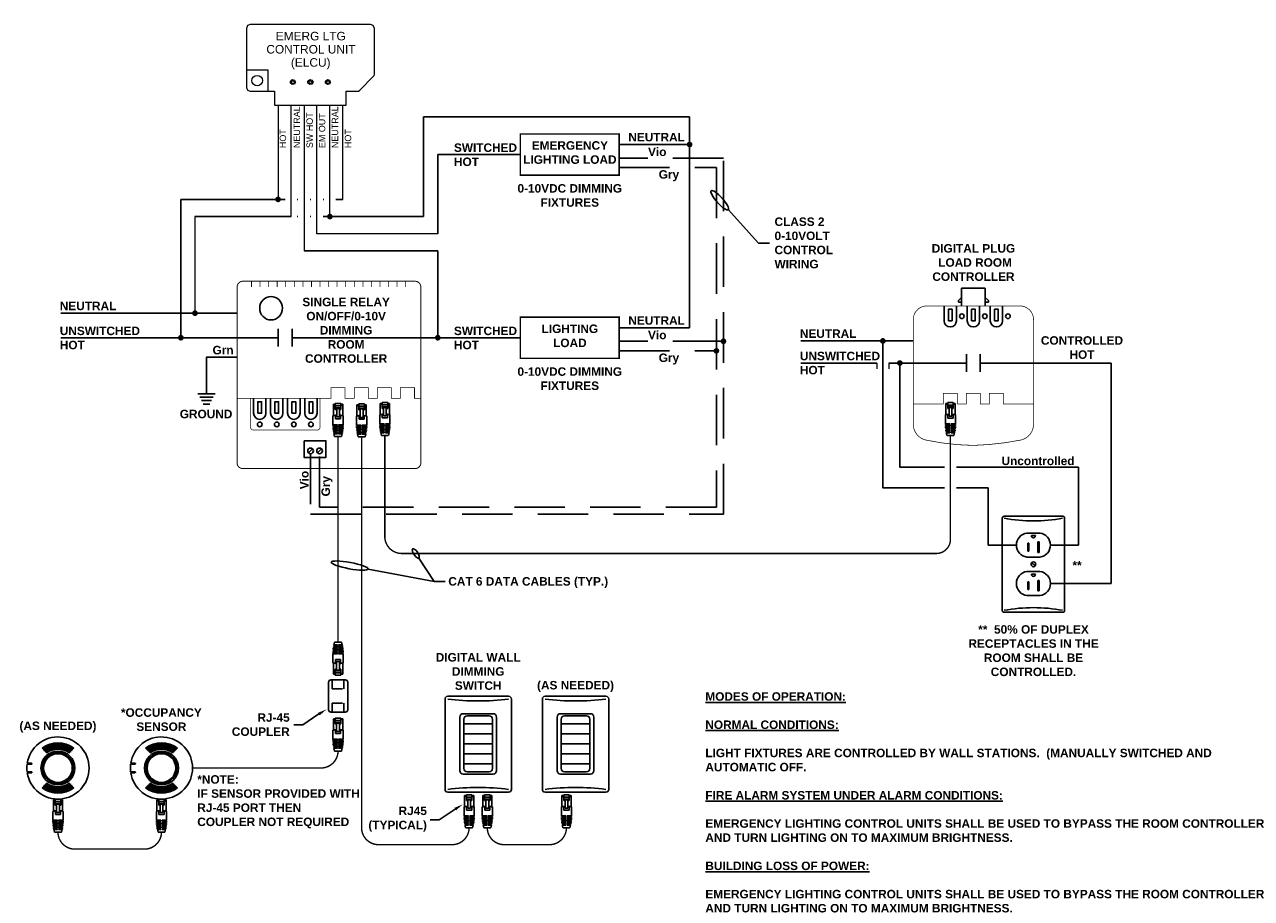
# Model space of a CAD drawing. Header units: inches. Extents: x 19474 to 23438, y 635 to 1835.
# Tile 10 of 14: x 22506 to 22518, y 1618 to 1626. Entities that reach past the tile are written whole.
import ezdxf
from ezdxf.enums import TextEntityAlignment as Align

# ---------------------------------------------------------------- set-up
doc = ezdxf.new("R2010")
doc.units = ezdxf.units.IN
doc.header["$MEASUREMENT"] = 0
doc.linetypes.add('DASHED', pattern=[0.75, 0.5, -0.25])
doc.linetypes.add('HIDDEN', pattern=[0.375, 0.25, -0.125])
for name, color, linetype, lineweight in [('E-DIAG-GRPH', 7, 'Continuous', 30), ('E-DIAG-IDEN', 7, 'Continuous', 30), ('E-LINE-SYMB', 7, 'Continuous', 25), ('E13 LTG LQIT$0$Elec Symbol', 7, 'Continuous', 30)]:
    doc.layers.add(name, color=color, linetype=linetype, lineweight=lineweight)
for name, color, linetype in [('PDF3_Geometry', 7, 'Continuous'), ('PDF3_Text', 7, 'Continuous'), ('WATTSTOPPER', 7, 'Continuous'), ('WS_DETAIL', 7, 'Continuous')]:
    doc.layers.add(name, color=color, linetype=linetype)
doc.styles.add('Arial-b', font='arialbd.ttf')
doc.styles.add('PDF Arial', font='arial.ttf')

# ---------------------------------------------------------------- blocks, each defined once
blk = doc.blocks.new('A$C756910A1')
at = {"layer": 'WS_DETAIL'}
for p, q in [((0.15, 6.6), (0.15, 10.17)), ((0.15, 10.17), (0.73, 10.17)), ((0.73, 9.92), (0.15, 9.92)), ((0.73, 10.43), (0.73, 8.56)), ((0.73, 10.43), (2.51, 10.43)), ((2.51, 9.66), (0.73, 9.66)), ((2.51, 9.06), (0.73, 9.06)), ((0.73, 8.74), (1.17, 8.74)), ((0.73, 8.56), (1.17, 8.56)), ((1.17, 6.17), (1.17, 9.06)), ((1.17, 8.85), (2.06, 8.85)), ((2.06, 6.17), (2.06, 9.06)), ((2.06, 8.74), (2.51, 8.74)), ((2.51, 8.56), (2.06, 8.56)), ((2.51, 10.43), (2.51, 8.56)), ((3.08, 10.17), (2.51, 10.17)), ((3.08, 9.92), (2.51, 9.92)), ((3.08, 6.6), (3.08, 10.17)), ((0, 6.56), (0, 3.73)), ((0.81, 6.7), (0.81, 5.55)), ((0.81, 5.55), (2.42, 5.55)), ((1.17, 6.17), (2.06, 6.17)), ((2.42, 6.7), (2.42, 5.55)), ((3.23, 6.56), (3.23, 3.73)), ((0, 3.73), (1.43, 3.73)), ((0, 3.51), (1.43, 3.51)), ((0.01, 3.29), (1.43, 3.29)), ((0.02, 3.06), (1.43, 3.06)), ((0.03, 2.84), (1.43, 2.84)), ((0.05, 2.62), (1.43, 2.62)), ((0.07, 2.4), (1.43, 2.4)), ((0.09, 2.18), (1.43, 2.18)), ((0.12, 1.96), (1.43, 1.96)), ((0.15, 1.74), (1.43, 1.74)), ((0.18, 1.52), (1.43, 1.52)), ((0.22, 1.3), (1.43, 1.3)), ((0.26, 1.08), (1.43, 1.08)), ((0.31, 0.86), (1.43, 0.86)), ((0.89, 3.73), (0.89, 3.51)), ((0.89, 3.29), (0.89, 3.06)), ((0.89, 2.84), (0.89, 2.62)), ((0.89, 2.4), (0.89, 2.18)), ((0.89, 1.96), (0.89, 1.74)), ((0.89, 1.52), (0.89, 1.3)), ((0.89, 1.08), (0.89, 0.86)), ((1.43, 3.51), (1.43, 3.73)), ((1.43, 3.06), (1.43, 3.29)), ((1.43, 2.62), (1.43, 2.84)), ((1.43, 2.18), (1.43, 2.4)), ((1.43, 1.74), (1.43, 1.96)), ((1.43, 1.3), (1.43, 1.52)), ((1.43, 0.86), (1.43, 1.08)), ((1.8, 3.73), (3.23, 3.73)), ((1.8, 3.51), (1.8, 3.73)), ((1.8, 3.51), (3.23, 3.51)), ((1.8, 3.29), (3.23, 3.29)), ((1.8, 3.06), (1.8, 3.29)), ((1.8, 3.06), (3.22, 3.06)), ((1.8, 2.84), (3.2, 2.84)), ((1.8, 2.62), (1.8, 2.84)), ((1.8, 2.62), (3.19, 2.62)), ((1.8, 2.4), (3.17, 2.4)), ((1.8, 2.18), (1.8, 2.4)), ((1.8, 2.18), (3.14, 2.18)), ((1.8, 1.96), (3.12, 1.96)), ((1.8, 1.74), (1.8, 1.96)), ((1.8, 1.74), (3.09, 1.74)), ((1.8, 1.52), (3.05, 1.52)), ((1.8, 1.3), (1.8, 1.52)), ((1.8, 1.3), (3.01, 1.3)), ((1.8, 1.08), (2.97, 1.08)), ((1.8, 0.86), (1.8, 1.08)), ((1.8, 0.86), (2.92, 0.86)), ((2.34, 3.73), (2.34, 3.51)), ((2.34, 3.29), (2.34, 3.06)), ((2.34, 2.84), (2.34, 2.62)), ((2.34, 2.4), (2.34, 2.18)), ((2.34, 1.96), (2.34, 1.74)), ((2.34, 1.52), (2.34, 1.3)), ((2.34, 1.08), (2.34, 0.86)), ((2.69, 0), (0.52, 0))]:
    blk.add_line(p, q, dxfattribs=at)
for centre, radius, start, end in [((1.62, -0.58), 7.33, 93.502, 102.7411), ((1.62, -0.58), 7.33, 77.2589, 86.498), ((13.49, 3.73), 13.49, 180.937, 181.8742), ((13.49, 3.73), 13.49, 182.8119, 183.7504), ((13.49, 3.73), 13.49, 184.6899, 185.6307), ((13.49, 3.73), 13.49, 186.573, 187.5171), ((13.49, 3.73), 13.49, 188.4632, 189.4117), ((13.49, 3.73), 13.49, 190.3627, 191.3167), ((13.49, 3.73), 13.49, 192.2739, 196.0379), ((-10.25, 3.73), 13.49, 343.9621, 347.7261), ((-10.25, 3.73), 13.49, 348.6833, 349.6373), ((-10.25, 3.73), 13.49, 350.5883, 351.5368), ((-10.25, 3.73), 13.49, 352.4829, 353.427), ((-10.25, 3.73), 13.49, 354.3693, 355.3101), ((-10.25, 3.73), 13.49, 356.2496, 357.1881), ((-10.25, 3.73), 13.49, 358.1258, 359.063)]:
    blk.add_arc(centre, radius, start, end, dxfattribs=at)
blk = doc.blocks.new('RJ45')
at = {"layer": 'WS_DETAIL', "xscale": 1.117448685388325, "yscale": 1.117448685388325, "zscale": 1.117448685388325}
blk.add_blockref('A$C756910A1', (59.47, 150.68), dxfattribs=at)
blk = doc.blocks.new('A$C222B27AB')
at = {"const_width": 0.25}
blk.add_lwpolyline([(0.12, 11.27), (0.12, 1.12, 0.414214), (1.12, 0.12), (23.67, 0.12, 0.414214), (24.67, 1.12), (24.67, 11.27)], format="xyb", dxfattribs=at)
for points in [[(2.69, 6.06), (4.02, 6.06), (4.02, 10.08), (2.69, 10.08)], [(8.72, 6.06), (10.05, 6.06), (10.05, 10.08), (8.72, 10.08)], [(14.75, 6.06), (16.07, 6.06), (16.07, 10.08), (14.75, 10.08)], [(20.78, 6.06), (22.1, 6.06), (22.1, 10.08), (20.78, 10.08)]]:
    blk.add_lwpolyline(points, close=True)
at = {"layer": 'WS_DETAIL'}
for p, q in [((1.17, 11.27), (1.17, 6.06)), ((5.54, 6.06), (5.54, 11.27)), ((7.2, 11.27), (7.2, 6.06)), ((11.57, 6.06), (11.57, 11.27)), ((13.23, 11.27), (13.23, 6.06)), ((17.6, 6.06), (17.6, 11.27)), ((19.26, 11.27), (19.26, 6.06)), ((23.62, 6.06), (23.62, 11.27))]:
    blk.add_line(p, q, dxfattribs=at)
for centre in [(3.36, 2.11), (9.38, 2.11), (15.41, 2.11), (21.44, 2.11)]:
    blk.add_circle(centre, 0.82, dxfattribs=at)
for centre in [(3.36, 6.06), (9.38, 6.06), (15.41, 6.06), (21.44, 6.06)]:
    blk.add_arc(centre, 2.18, 180, 0, dxfattribs=at)
blk = doc.blocks.new('A$C2A821E27')
for p, q in [((1.27, 1.3), (2.43, 2.46)), ((3.84, 1.3), (5, 2.46))]:
    blk.add_line(p, q)
blk.add_lwpolyline([(0, 4.76), (6.27, 4.76), (6.27, 0), (0, 0)], close=True)
for centre in [(1.85, 1.88), (4.42, 1.88)]:
    blk.add_circle(centre, 0.82)
blk = doc.blocks.new('LMDM-1-1')
at = {"layer": 'E-LINE-SYMB'}
for p, q in [((-4.3, 20.45), (4.3, 20.45)), ((-4.3, 17.45), (4.3, 17.45)), ((-4.3, 14.45), (4.3, 14.45)), ((-4.3, 11.45), (4.3, 11.45)), ((-4.3, 8.45), (4.3, 8.45))]:
    blk.add_line(p, q, dxfattribs=at)
at = {"layer": 'WS_DETAIL'}
for p, q in [((-9.93, 0.81), (-9.93, 27.86)), ((-9.12, 28.68), (9.12, 28.68)), ((9.93, 27.86), (9.93, 0.81)), ((-5.5, 22.48), (-5.5, 6.42)), ((-4.5, 23.48), (4.5, 23.48)), ((-3.3, 22.84), (3.3, 22.84)), ((5.5, 22.48), (5.5, 6.42)), ((-4.3, 7.06), (-4.3, 21.84)), ((4.3, 21.84), (4.3, 7.06)), ((4.5, 5.42), (-4.5, 5.42)), ((-3.3, 6.06), (3.3, 6.06)), ((-9.12, 0), (9.12, 0))]:
    blk.add_line(p, q, dxfattribs=at)
for centre, radius, start, end in [((-9.12, 27.86), 0.814, 90, 180), ((0, 99.61), 72.33, 262.7571, 277.2429), ((9.12, 27.86), 0.814, 0, 90), ((-4.5, 22.48), 1, 90, 180), ((-3.3, 21.84), 1, 90, 180), ((3.3, 21.84), 1, 0, 90), ((4.5, 22.48), 1, 0, 90), ((-4.5, 6.42), 1, 180, 270), ((-3.3, 7.06), 1, 180, 270), ((3.3, 7.06), 1, 270, 0), ((4.5, 6.42), 1, 270, 0), ((-9.12, 0.81), 0.814, 180, 270), ((0, -70.94), 72.33, 82.7571, 97.2429), ((9.12, 0.81), 0.814, 270, 0)]:
    blk.add_arc(centre, radius, start, end, dxfattribs=at)
blk = doc.blocks.new('A$C6E7233CE')
at = {"layer": 'WATTSTOPPER', "color": 0, "linetype": 'HIDDEN'}
for p, q in [((0.606, 1.048), (0, 1.048)), ((0.606, 0.256), (0.606, 1.048)), ((1.576, 0.256), (1.576, 1.048)), ((1.576, 1.048), (2.182, 1.048)), ((0, 0.256), (0.606, 0.256)), ((2.182, 0.256), (1.576, 0.256))]:
    blk.add_line(p, q, dxfattribs=at)
at = {"layer": 'WATTSTOPPER', "color": 0}
for p, q in [((0, 0.256), (0, 1.048)), ((2.182, 0.256), (2.182, 1.048))]:
    blk.add_line(p, q, dxfattribs=at)
for points in [[(0, 1.048), (0, 1.143, -0.414214), (0.16, 1.303), (2.022, 1.303, -0.414214), (2.182, 1.143), (2.182, 1.048)], [(2.182, 0.256), (2.182, 0.16, -0.414214), (2.022, 0), (0.16, 0, -0.414214), (0, 0.16), (0, 0.256)]]:
    blk.add_lwpolyline(points, format="xyb", dxfattribs=at)
blk = doc.blocks.new('A$C017659A6')
for p, q in [((0, 0.245), (0.409, 0.245)), ((0.044, 0.16), (0.365, 0.16)), ((0.082, 0.085), (0.326, 0.085)), ((0.129, 0), (0.28, 0))]:
    blk.add_line(p, q)

msp = doc.modelspace()

# ---------------------------------------------------------------- hatches: boundary and pattern name
at = {"layer": 'E-DIAG-GRPH'}
h = msp.add_hatch(color=256, dxfattribs=at)
h.paths.add_polyline_path([(22516.103, 1621.21, 1.134693), (22516.142, 1621.21)])
h.paths.add_polyline_path([(22516.178, 1621.147), (22516.167, 1621.147), (22516.167, 1621.044), (22516.178, 1621.044)])
h.paths.add_polyline_path([(22516.077, 1621.134), (22516.066, 1621.134), (22516.066, 1621.057), (22516.077, 1621.057)])
h = msp.add_hatch(color=256, dxfattribs=at)
h.paths.add_polyline_path([(22516.103, 1620.829, 1.134693), (22516.142, 1620.829)])
h.paths.add_polyline_path([(22516.178, 1620.766), (22516.167, 1620.766), (22516.167, 1620.663), (22516.178, 1620.663)])
h.paths.add_polyline_path([(22516.077, 1620.753), (22516.066, 1620.753), (22516.066, 1620.676), (22516.077, 1620.676)])

# ---------------------------------------------------------------- linework, layer by layer
for p, q in [((22510.082, 1625.357), (22512.717, 1625.357)), ((22510.082, 1625.357), (22510.082, 1624.369)), ((22512.717, 1625.357), (22512.717, 1623.268)), ((22512.717, 1625.082), (22512.019, 1625.082)), ((22511.041, 1624.983), (22510.223, 1624.983)), ((22510.223, 1624.983), (22510.223, 1624.199)), ((22507.678, 1624.539), (22507.678, 1623.169)), ((22508.71, 1624.539), (22507.678, 1624.539)), ((22508.838, 1624.539), (22508.831, 1624.539)), ((22508.966, 1624.539), (22508.959, 1624.539)), ((22509.094, 1624.539), (22509.086, 1624.539)), ((22509.283, 1624.539), (22509.214, 1624.539)), ((22508.771, 1624.369), (22507.818, 1624.369)), ((22508.838, 1624.369), (22508.831, 1624.369)), ((22508.966, 1624.369), (22508.959, 1624.369)), ((22509.154, 1624.369), (22509.086, 1624.369)), ((22510.082, 1624.369), (22509.154, 1624.369)), ((22510.223, 1624.029), (22508.898, 1624.029)), ((22510.223, 1624.029), (22510.223, 1623.169)), ((22515.41, 1623.566), (22515.379, 1623.538)), ((22515.41, 1623.661), (22515.41, 1623.484)), ((22515.645, 1623.661), (22515.41, 1623.661)), ((22515.645, 1623.661), (22515.645, 1623.484)), ((22515.645, 1623.566), (22515.676, 1623.538)), ((22515.238, 1623.484), (22515.238, 1623.338)), ((22515.36, 1623.338), (22515.36, 1623.484)), ((22515.379, 1623.538), (22515.379, 1623.521)), ((22515.379, 1623.521), (22515.41, 1623.521)), ((22515.466, 1623.338), (22515.466, 1623.484)), ((22515.588, 1623.484), (22515.588, 1623.338)), ((22515.676, 1623.521), (22515.645, 1623.521)), ((22515.676, 1623.538), (22515.676, 1623.521)), ((22515.695, 1623.338), (22515.695, 1623.484)), ((22515.817, 1623.484), (22515.817, 1623.338)), ((22508.643, 1623.256), (22508.643, 1623.082)), ((22508.643, 1623.256), (22508.643, 1623.082)), ((22508.782, 1623.256), (22508.782, 1623.082)), ((22508.782, 1623.256), (22508.782, 1623.082)), ((22512.717, 1623.268), (22512.019, 1623.268)), ((22511.041, 1623.169), (22508.782, 1623.169)), ((22515.458, 1623.006), (22515.458, 1622.833)), ((22515.458, 1623.006), (22515.458, 1622.833)), ((22515.596, 1623.006), (22515.596, 1622.833)), ((22515.596, 1623.006), (22515.596, 1622.833)), ((22516.893, 1622.919), (22515.596, 1622.919)), ((22516.893, 1620.735), (22516.893, 1622.919)), ((22515.673, 1621.682), (22515.361, 1621.682)), ((22515.673, 1621.116), (22515.673, 1621.682)), ((22516.066, 1621.134), (22516.066, 1621.057)), ((22516.066, 1621.134), (22516.077, 1621.134)), ((22516.077, 1621.057), (22516.077, 1621.134)), ((22516.103, 1621.21), (22516.142, 1621.21)), ((22516.167, 1621.147), (22516.167, 1621.044)), ((22516.167, 1621.147), (22516.178, 1621.147)), ((22516.178, 1621.044), (22516.178, 1621.147)), ((22515.953, 1621.116), (22515.673, 1621.116)), ((22516.066, 1621.057), (22516.077, 1621.057)), ((22516.167, 1621.044), (22516.178, 1621.044)), ((22516.107, 1620.938), (22516.11, 1620.941)), ((22516.107, 1620.938), (22516.135, 1620.91)), ((22516.138, 1620.913), (22516.11, 1620.941)), ((22516.135, 1620.91), (22516.138, 1620.913)), ((22516.103, 1620.829), (22516.142, 1620.829)), ((22516.066, 1620.753), (22516.066, 1620.676)), ((22516.066, 1620.753), (22516.077, 1620.753)), ((22516.066, 1620.676), (22516.077, 1620.676)), ((22516.077, 1620.676), (22516.077, 1620.753)), ((22516.167, 1620.766), (22516.167, 1620.663)), ((22516.167, 1620.766), (22516.178, 1620.766)), ((22516.167, 1620.663), (22516.178, 1620.663)), ((22516.178, 1620.663), (22516.178, 1620.766)), ((22516.244, 1620.64), (22516.267, 1620.663)), ((22516.291, 1620.735), (22516.893, 1620.735))]:
    msp.add_line(p, q, dxfattribs=at)
at = {"layer": 'E-DIAG-GRPH', "linetype": 'DASHED'}
for p, q in [((22513.052, 1624.948), (22512.019, 1624.948)), ((22513.052, 1621.422), (22513.052, 1624.948)), ((22512.019, 1624.854), (22512.982, 1624.854)), ((22512.982, 1624.854), (22512.982, 1621.493)), ((22513.052, 1623.134), (22512.019, 1623.134)), ((22512.019, 1623.039), (22512.982, 1623.039)), ((22508.963, 1622.021), (22508.963, 1621.422)), ((22509.051, 1621.493), (22509.051, 1622.021)), ((22508.963, 1621.422), (22513.052, 1621.422)), ((22512.982, 1621.493), (22509.051, 1621.493))]:
    msp.add_line(p, q, dxfattribs=at)
at = {"layer": 'E-DIAG-GRPH', "lineweight": 20}
for p, q in [((22514.571, 1622.919), (22514.571, 1622.862)), ((22514.691, 1622.919), (22514.691, 1622.862))]:
    msp.add_line(p, q, dxfattribs=at)
at = {"layer": 'E-DIAG-GRPH', "linetype": 'Continuous'}
for p, q in [((22506.304, 1619.106), (22506.31, 1619.099)), ((22506.314, 1619.096), (22506.32, 1619.089)), ((22506.32, 1619.089), (22506.32, 1619.089)), ((22506.323, 1619.086), (22506.329, 1619.08)), ((22506.332, 1619.076), (22506.339, 1619.07)), ((22506.59, 1619.076), (22506.584, 1619.07)), ((22506.6, 1619.086), (22506.594, 1619.08)), ((22506.609, 1619.096), (22506.603, 1619.089)), ((22506.619, 1619.106), (22506.612, 1619.099)), ((22507.329, 1619.106), (22507.335, 1619.099)), ((22507.338, 1619.096), (22507.345, 1619.089)), ((22507.345, 1619.089), (22507.345, 1619.089)), ((22507.348, 1619.086), (22507.354, 1619.08)), ((22507.357, 1619.076), (22507.363, 1619.07)), ((22507.615, 1619.076), (22507.609, 1619.07)), ((22507.625, 1619.086), (22507.618, 1619.08)), ((22507.634, 1619.096), (22507.628, 1619.089)), ((22507.643, 1619.106), (22507.637, 1619.099)), ((22506.156, 1618.948), (22506.201, 1618.948)), ((22506.157, 1618.957), (22506.2, 1618.957)), ((22506.342, 1619.067), (22506.348, 1619.06)), ((22506.581, 1619.067), (22506.575, 1619.06)), ((22507.18, 1618.948), (22507.225, 1618.948)), ((22507.181, 1618.957), (22507.224, 1618.957)), ((22507.367, 1619.067), (22507.373, 1619.06)), ((22507.606, 1619.067), (22507.599, 1619.06)), ((22506.156, 1618.87), (22506.201, 1618.87)), ((22506.157, 1618.861), (22506.2, 1618.861)), ((22507.18, 1618.87), (22507.225, 1618.87)), ((22507.181, 1618.861), (22507.224, 1618.861)), ((22506.304, 1618.713), (22506.31, 1618.719)), ((22506.314, 1618.723), (22506.32, 1618.729)), ((22506.32, 1618.729), (22506.32, 1618.729)), ((22506.323, 1618.732), (22506.329, 1618.739)), ((22506.332, 1618.742), (22506.339, 1618.749)), ((22506.342, 1618.752), (22506.348, 1618.759)), ((22506.581, 1618.752), (22506.575, 1618.759)), ((22506.59, 1618.742), (22506.584, 1618.749)), ((22506.6, 1618.732), (22506.594, 1618.739)), ((22506.609, 1618.723), (22506.603, 1618.729)), ((22506.619, 1618.713), (22506.612, 1618.719)), ((22507.329, 1618.713), (22507.335, 1618.719)), ((22507.338, 1618.723), (22507.345, 1618.729)), ((22507.345, 1618.729), (22507.345, 1618.729)), ((22507.348, 1618.732), (22507.354, 1618.739)), ((22507.357, 1618.742), (22507.363, 1618.749)), ((22507.367, 1618.752), (22507.373, 1618.759)), ((22507.606, 1618.752), (22507.599, 1618.759)), ((22507.615, 1618.742), (22507.609, 1618.749)), ((22507.625, 1618.732), (22507.618, 1618.739)), ((22507.634, 1618.723), (22507.628, 1618.729)), ((22507.643, 1618.713), (22507.637, 1618.719))]:
    msp.add_line(p, q, dxfattribs=at)
at = {"layer": 'E-DIAG-GRPH', "linetype": 'Continuous', "const_width": 0.014}
for points in [[(22511.041, 1624.779), (22512.019, 1624.779), (22512.019, 1625.187), (22511.041, 1625.187)], [(22511.041, 1622.965), (22512.019, 1622.965), (22512.019, 1623.373), (22511.041, 1623.373)]]:
    msp.add_lwpolyline(points, close=True, dxfattribs=at)
at = {"layer": 'E-DIAG-GRPH', "const_width": 0.028}
for points in [[(22512.703, 1625.082, 1), (22512.731, 1625.082, 1)], [(22508.627, 1624.539, 1), (22508.655, 1624.539, 1)], [(22509.14, 1624.369, 1), (22509.168, 1624.369, 1)], [(22507.804, 1623.412, 1), (22507.832, 1623.412, 1)], [(22507.664, 1623.169, 1), (22507.692, 1623.169, 1)], [(22510.209, 1623.169, 1), (22510.237, 1623.169, 1)], [(22513.038, 1623.134, 1), (22513.066, 1623.134, 1)], [(22514.617, 1623.138, 1), (22514.645, 1623.138, 1)], [(22512.968, 1623.039, 1), (22512.996, 1623.039, 1)], [(22514.785, 1622.919, 1), (22514.813, 1622.919, 1)]]:
    msp.add_lwpolyline(points, format="xyb", close=True, dxfattribs=at)
at = {"layer": 'E-DIAG-GRPH'}
for points, const_width in [([(22509.142, 1623.728), (22509.999, 1623.728, -0.414214), (22510.055, 1623.672), (22510.055, 1621.931, -0.414214), (22509.999, 1621.874), (22508.291, 1621.874, -0.414214), (22508.235, 1621.931), (22508.235, 1623.672, -0.414214), (22508.291, 1623.728), (22509.142, 1623.728)], 0.00963), ([(22509.468, 1622.187), (22509.468, 1618.318, 0.414214), (22509.637, 1618.15), (22510.365, 1618.15, 0.414214), (22510.533, 1618.318)], 0.014), ([(22515.3, 1622.201), (22515.3, 1621.173, -0.414214), (22515.161, 1621.033), (22509.866, 1621.033, -0.414214), (22509.698, 1621.201), (22509.698, 1622.202)], 0.014), ([(22509.235, 1619.078), (22509.235, 1619.078, -0.414214), (22509.066, 1618.909), (22507.794, 1618.909)], 0.014), ([(22506.461, 1618.274, 0.414214), (22506.629, 1618.106), (22507.318, 1618.106, 0.414214), (22507.486, 1618.274)], 0.014), ([(22510.713, 1618.318, 0.414214), (22510.881, 1618.15), (22511.329, 1618.15, 0.414214), (22511.497, 1618.318)], 0.014)]:
    msp.add_lwpolyline(points, format="xyb", dxfattribs=dict(at, const_width=const_width))
for points, const_width in [([(22508.378, 1623.671), (22508.378, 1623.728)], 0.00701), ([(22508.463, 1623.671), (22508.463, 1623.728)], 0.00701), ([(22508.548, 1623.671), (22508.548, 1623.728)], 0.00701), ([(22508.632, 1623.671), (22508.632, 1623.728)], 0.00701), ([(22508.717, 1623.671), (22508.717, 1623.728)], 0.00701), ([(22508.802, 1623.671), (22508.802, 1623.728)], 0.00701), ([(22508.887, 1623.671), (22508.887, 1623.728)], 0.00701), ([(22508.972, 1623.671), (22508.972, 1623.728)], 0.00701), ([(22509.057, 1623.671), (22509.057, 1623.728)], 0.00701), ([(22509.142, 1623.671), (22509.142, 1623.728)], 0.00701), ([(22509.226, 1623.671), (22509.226, 1623.728)], 0.00701), ([(22509.311, 1623.671), (22509.311, 1623.728)], 0.00701), ([(22509.396, 1623.671), (22509.396, 1623.728)], 0.00701), ([(22509.481, 1623.671), (22509.481, 1623.728)], 0.00701), ([(22509.566, 1623.671), (22509.566, 1623.728)], 0.00701), ([(22509.651, 1623.671), (22509.651, 1623.728)], 0.00701), ([(22509.735, 1623.671), (22509.735, 1623.728)], 0.00701), ([(22509.82, 1623.671), (22509.82, 1623.728)], 0.00701), ([(22509.905, 1623.671), (22509.905, 1623.728)], 0.00701), ([(22510.055, 1622.568), (22509.992, 1622.568), (22509.992, 1622.674), (22509.853, 1622.674), (22509.853, 1622.568), (22509.763, 1622.568), (22509.763, 1622.674), (22509.624, 1622.674), (22509.624, 1622.568), (22509.534, 1622.568), (22509.534, 1622.674), (22509.395, 1622.674), (22509.395, 1622.568), (22509.304, 1622.568), (22509.304, 1622.674), (22509.165, 1622.674), (22509.165, 1622.568), (22508.235, 1622.568)], 0.00701), ([(22514.932, 1622.514), (22515.229, 1622.514), (22515.229, 1622.62), (22515.368, 1622.62), (22515.368, 1622.514), (22515.458, 1622.514), (22515.458, 1622.62), (22515.597, 1622.62), (22515.597, 1622.514), (22515.686, 1622.514), (22515.686, 1622.62), (22515.825, 1622.62), (22515.825, 1622.514), (22516.123, 1622.514)], 0.00699), ([(22509.235, 1622.191), (22509.235, 1620.155)], 0.014)]:
    msp.add_lwpolyline(points, dxfattribs=dict(at, const_width=const_width))
for points in [[(22508.572, 1623.345), (22508.549, 1623.348), (22508.528, 1623.354), (22508.509, 1623.365), (22508.492, 1623.379), (22508.478, 1623.397), (22508.468, 1623.417), (22508.461, 1623.439), (22508.459, 1623.464), (22508.459, 1623.464), (22508.461, 1623.486), (22508.468, 1623.507), (22508.478, 1623.526), (22508.492, 1623.543), (22508.509, 1623.557), (22508.528, 1623.568), (22508.549, 1623.574), (22508.572, 1623.577), (22508.572, 1623.577), (22508.594, 1623.574), (22508.616, 1623.568), (22508.635, 1623.557), (22508.651, 1623.543), (22508.665, 1623.526), (22508.676, 1623.507), (22508.683, 1623.486), (22508.685, 1623.464), (22508.685, 1623.464), (22508.683, 1623.439), (22508.676, 1623.417), (22508.665, 1623.397), (22508.651, 1623.379), (22508.635, 1623.365), (22508.616, 1623.354), (22508.594, 1623.348), (22508.572, 1623.345), (22508.572, 1623.345), (22508.572, 1623.345)], [(22508.235, 1623.412), (22506.488, 1623.412)], [(22508.643, 1623.169), (22506.488, 1623.169)], [(22514.932, 1623.138), (22513.817, 1623.138)], [(22515.241, 1621.682), (22514.631, 1621.682), (22514.631, 1623.138)], [(22508.235, 1622.976), (22507.932, 1622.976), (22507.932, 1622.615)], [(22514.571, 1622.919), (22513.817, 1622.919)], [(22515.458, 1622.919), (22514.691, 1622.919)], [(22515.241, 1621.887), (22514.799, 1621.887), (22514.799, 1622.919)], [(22516.291, 1621.116), (22516.567, 1621.116), (22516.567, 1621.887), (22515.361, 1621.887)]]:
    msp.add_lwpolyline(points, dxfattribs=at)
at = {"layer": 'E-DIAG-GRPH', "linetype": 'Continuous', "const_width": 0.00699}
msp.add_lwpolyline([(22515.527, 1622.103, -0.048346), (22515.057, 1622.156, -0.329956), (22514.932, 1622.303), (22514.932, 1623.349, -0.414214), (22515.066, 1623.484), (22515.988, 1623.484, -0.414214), (22516.123, 1623.349), (22516.123, 1623.139), (22516.123, 1622.733), (22516.123, 1622.303, -0.329956), (22515.997, 1622.156, -0.0415), (22515.527, 1622.103, -0.024292)], format="xyb", dxfattribs=at)
at = {"layer": 'E-DIAG-GRPH'}
for points in [[(22515.28, 1623.338), (22515.317, 1623.338), (22515.317, 1623.451), (22515.28, 1623.451)], [(22515.509, 1623.338), (22515.546, 1623.338), (22515.546, 1623.451), (22515.509, 1623.451)], [(22515.737, 1623.338), (22515.774, 1623.338), (22515.774, 1623.451), (22515.737, 1623.451)]]:
    msp.add_lwpolyline(points, close=True, dxfattribs=at)
for points in [[(22516.412, 1621.401, -0.414214), (22516.43, 1621.382), (22516.43, 1620.47, -0.414214), (22516.412, 1620.451), (22515.833, 1620.451, -0.414214), (22515.814, 1620.47), (22515.814, 1621.382, -0.414214), (22515.833, 1621.401)], [(22516.057, 1620.997, -0.87111), (22516.057, 1621.235), (22516.187, 1621.235, -0.87111), (22516.187, 1620.997)], [(22516.187, 1620.855), (22516.057, 1620.855, 0.87111), (22516.057, 1620.616), (22516.187, 1620.616, 0.87111)]]:
    msp.add_lwpolyline(points, format="xyb", close=True, dxfattribs=at)
for centre, radius in [((22515.413, 1623.382), 0.0229), ((22515.641, 1623.382), 0.0229), ((22515.87, 1623.382), 0.0229), ((22516.122, 1620.926), 0.0237)]:
    msp.add_circle(centre, radius, dxfattribs=at)
at = {"layer": 'E-DIAG-GRPH', "linetype": 'Continuous'}
for centre, radius in [((22506.461, 1618.909), 0.168), ((22507.486, 1618.909), 0.168), ((22506.461, 1618.909), 0.152), ((22506.461, 1618.909), 0.142), ((22507.486, 1618.909), 0.152), ((22507.486, 1618.909), 0.142)]:
    msp.add_circle(centre, radius, dxfattribs=at)
at = {"layer": 'E-DIAG-GRPH'}
for centre, radius, start, end in [((22515.299, 1623.338), 0.061, 180, 0), ((22515.527, 1623.338), 0.061, 180, 0), ((22515.756, 1623.338), 0.061, 180, 0), ((22516.122, 1622.933), 1.578, 259.4257, 280.5743), ((22516.122, 1621.207), 0.0196, 172.7792, 7.2208), ((22516.122, 1620.826), 0.0196, 172.7792, 7.2208), ((22516.122, 1618.919), 1.578, 79.4257, 100.5743)]:
    msp.add_arc(centre, radius, start, end, dxfattribs=at)
at = {"layer": 'E-DIAG-GRPH', "linetype": 'Continuous'}
for centre, radius, start, end in [((22506.461, 1618.909), 0.308, 188.9704, 171.0296), ((22507.486, 1618.909), 0.308, 188.9704, 171.0296), ((22506.461, 1618.9), 0.259, 52.5773, 127.4227), ((22506.461, 1618.9), 0.25, 52.857, 127.143), ((22506.461, 1618.9), 0.246, 53.0059, 126.9941), ((22506.461, 1618.899), 0.237, 53.3241, 126.6759), ((22506.461, 1618.899), 0.233, 53.4942, 126.5058), ((22506.461, 1618.899), 0.224, 53.8593, 126.1407), ((22506.461, 1618.898), 0.22, 54.0556, 125.9444), ((22506.461, 1618.898), 0.211, 54.4789, 125.5211), ((22506.461, 1618.898), 0.207, 54.7076, 125.2924), ((22506.461, 1618.897), 0.199, 55.2042, 124.7958), ((22507.486, 1618.9), 0.259, 52.5773, 127.4227), ((22507.486, 1618.9), 0.25, 52.857, 127.143), ((22507.486, 1618.9), 0.246, 53.0059, 126.9941), ((22507.486, 1618.899), 0.237, 53.3241, 126.6759), ((22507.486, 1618.899), 0.233, 53.4942, 126.5058), ((22507.486, 1618.899), 0.224, 53.8593, 126.1407), ((22507.486, 1618.898), 0.22, 54.0556, 125.9444), ((22507.486, 1618.898), 0.211, 54.4789, 125.5211), ((22507.486, 1618.898), 0.207, 54.7076, 125.2924), ((22507.486, 1618.897), 0.199, 55.2042, 124.7958), ((22506.461, 1618.909), 0.308, 172.7677, 187.2323), ((22506.198, 1618.952), 0.00505, 299.717, 74.9629), ((22507.486, 1618.909), 0.308, 172.7677, 187.2323), ((22507.223, 1618.952), 0.00505, 299.717, 74.9629), ((22506.198, 1618.866), 0.00505, 285.0371, 60.283), ((22507.223, 1618.866), 0.00505, 285.0371, 60.283), ((22506.461, 1618.919), 0.259, 232.5773, 307.4227), ((22506.461, 1618.919), 0.25, 232.857, 307.143), ((22506.461, 1618.919), 0.246, 233.0059, 306.9941), ((22506.461, 1618.919), 0.237, 233.3241, 306.6759), ((22506.461, 1618.92), 0.233, 233.4942, 306.5058), ((22506.461, 1618.92), 0.224, 233.8593, 306.1407), ((22506.461, 1618.92), 0.22, 234.0556, 305.9444), ((22506.461, 1618.921), 0.211, 234.4789, 305.5211), ((22506.461, 1618.921), 0.207, 234.7076, 305.2924), ((22506.461, 1618.922), 0.199, 235.2042, 304.7958), ((22507.486, 1618.919), 0.259, 232.5773, 307.4227), ((22507.486, 1618.919), 0.25, 232.857, 307.143), ((22507.486, 1618.919), 0.246, 233.0059, 306.9941), ((22507.486, 1618.919), 0.237, 233.3241, 306.6759), ((22507.486, 1618.92), 0.233, 233.4942, 306.5058), ((22507.486, 1618.92), 0.224, 233.8593, 306.1407), ((22507.486, 1618.92), 0.22, 234.0556, 305.9444), ((22507.486, 1618.921), 0.211, 234.4789, 305.5211), ((22507.486, 1618.921), 0.207, 234.7076, 305.2924), ((22507.486, 1618.922), 0.199, 235.2042, 304.7958)]:
    msp.add_arc(centre, radius, start, end, dxfattribs=at)
at = {"layer": 'E-DIAG-IDEN', "linetype": 'Continuous'}
for p, q in [((22513.398, 1624.104), (22513.1, 1624.438)), ((22510.036, 1620.987), (22510.188, 1620.757)), ((22510.188, 1620.757), (22509.534, 1620.879))]:
    msp.add_line(p, q, dxfattribs=at)
at = {"layer": 'E-DIAG-IDEN'}
for p, q in [((22513.398, 1624.104), (22513.507, 1624.104)), ((22510.188, 1620.757), (22510.297, 1620.757))]:
    msp.add_line(p, q, dxfattribs=at)
for points in [[(22509.046, 1619.444), (22508.886, 1619.336), (22508.798, 1619.336)], [(22510.396, 1618.503), (22510.235, 1618.395), (22510.147, 1618.395)]]:
    msp.add_lwpolyline(points, dxfattribs=at)
at = {"layer": 'E-DIAG-IDEN', "extrusion": (0, 0, -1)}
for centre, major_axis, ratio in [((22513.015, 1624.53), (0.0837, -0.0936), 0.250824), ((22509.351, 1620.913), (0.183, -0.034), 0.168693)]:
    msp.add_ellipse(centre, major_axis=major_axis, ratio=ratio, dxfattribs=at)
at = {"layer": 'E-DIAG-IDEN'}
msp.add_ellipse((22510.005, 1621.033), major_axis=(0.0307, -0.0463), ratio=0.373014, dxfattribs=at)
for points in [[(22509.054, 1619.431), (22509.038, 1619.456), (22509.121, 1619.49)], [(22510.403, 1618.49), (22510.388, 1618.515), (22510.471, 1618.549)]]:
    msp.add_solid(points, dxfattribs=at)
at = {"layer": 'PDF3_Geometry', "lineweight": 9}
for p, q in [((22508.641, 1625.473), (22508.641, 1624.539)), ((22508.771, 1624.369), (22508.771, 1625.473)), ((22508.898, 1625.473), (22508.898, 1624.029)), ((22509.154, 1624.369), (22509.154, 1625.473)), ((22509.283, 1624.539), (22509.283, 1625.473)), ((22507.818, 1624.369), (22507.818, 1623.412))]:
    msp.add_line(p, q, dxfattribs=at)
at = {"layer": 'PDF3_Geometry', "lineweight": 13}
msp.add_lwpolyline([(22509.584, 1625.754), (22509.592, 1625.766), (22509.595, 1625.78), (22509.595, 1626.232), (22509.584, 1626.259), (22509.558, 1626.27), (22508.364, 1626.27), (22508.338, 1626.259), (22508.327, 1626.232), (22508.327, 1625.647), (22508.338, 1625.619), (22508.364, 1625.609), (22508.606, 1625.609), (22508.606, 1625.473), (22508.946, 1625.473), (22509.317, 1625.473), (22509.317, 1625.609), (22509.424, 1625.609), (22509.439, 1625.612), (22509.45, 1625.619)], close=True, dxfattribs=at)
at = {"layer": 'PDF3_Geometry', "lineweight": 9}
for points in [[(22508.327, 1625.823), (22508.541, 1625.823), (22508.541, 1625.609)], [(22510.223, 1624.199), (22509.026, 1624.199), (22509.026, 1625.045), (22509.026, 1625.473)]]:
    msp.add_lwpolyline(points, dxfattribs=at)
for points in [[(22508.813, 1625.7), (22508.803, 1625.68), (22508.782, 1625.675), (22508.764, 1625.688), (22508.764, 1625.711), (22508.782, 1625.725), (22508.803, 1625.72)], [(22508.803, 1625.7), (22508.796, 1625.686), (22508.779, 1625.686), (22508.771, 1625.7), (22508.779, 1625.713), (22508.796, 1625.713)], [(22508.987, 1625.7), (22508.977, 1625.68), (22508.955, 1625.675), (22508.937, 1625.688), (22508.937, 1625.711), (22508.955, 1625.725), (22508.977, 1625.72)], [(22508.977, 1625.7), (22508.97, 1625.686), (22508.954, 1625.686), (22508.945, 1625.7), (22508.954, 1625.713), (22508.97, 1625.713)], [(22509.16, 1625.7), (22509.152, 1625.68), (22509.129, 1625.675), (22509.111, 1625.688), (22509.111, 1625.711), (22509.129, 1625.725), (22509.152, 1625.72)], [(22509.152, 1625.7), (22509.143, 1625.686), (22509.127, 1625.686), (22509.119, 1625.7), (22509.127, 1625.713), (22509.143, 1625.713)]]:
    msp.add_lwpolyline(points, close=True, dxfattribs=at)
msp.add_circle((22508.434, 1625.715), 0.052, dxfattribs=at)

# ---------------------------------------------------------------- block references
at = {"layer": 'E-DIAG-GRPH'}
for name, p, xscale, yscale, zscale in [('A$C017659A6', (22507.847, 1622.513), 0.4165998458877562, 0.4165998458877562, 0.4165998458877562), ('A$C222B27AB', (22508.365, 1622.252), 0.028042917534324, 0.028042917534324, 0.028042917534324), ('RJ45', (22507.517, 1617.966), 0.028042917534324, 0.028042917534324, 0.028042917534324), ('RJ45', (22507.75, 1617.962), 0.028042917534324, 0.028042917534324, 0.028042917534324), ('RJ45', (22507.986, 1617.99), 0.027951, 0.027951, 0.027951), ('A$C756910A1', (22515.25, 1622.201), 0.03123380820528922, 0.03123380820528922, 0.03123380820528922), ('A$C2A821E27', (22508.899, 1621.984), 0.03455555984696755, 0.03455555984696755, 0.03455555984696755), ('LMDM-1-1', (22510.623, 1618.67), 0.03309064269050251, 0.03309064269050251, 0.03309064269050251), ('LMDM-1-1', (22511.587, 1618.67), 0.03309064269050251, 0.03309064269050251, 0.03309064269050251), ('RJ45', (22507.516, 1614.85), 0.02805413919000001, 0.02805413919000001, 0.02805413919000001), ('RJ45', (22504.743, 1614.049), 0.028042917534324, 0.028042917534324, 0.028042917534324), ('RJ45', (22505.768, 1614.049), 0.028042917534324, 0.028042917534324, 0.028042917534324), ('RJ45', (22508.815, 1614.092), 0.028042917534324, 0.028042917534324, 0.028042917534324), ('RJ45', (22508.995, 1614.092), 0.028042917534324, 0.028042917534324, 0.028042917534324), ('RJ45', (22509.779, 1614.092), 0.028042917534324, 0.028042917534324, 0.028042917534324)]:
    msp.add_blockref(name, p, dxfattribs=dict(at, xscale=xscale, yscale=yscale, zscale=zscale))
for name, p, xscale, yscale, zscale, rotation in [('RJ45', (22507.516, 1624.383), -0.02805413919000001, 0.02805413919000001, 0.02805413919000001, 180), ('A$C6E7233CE', (22509.141, 1619.781), 0.1458823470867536, 0.1458823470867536, 0.1458823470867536, 270)]:
    msp.add_blockref(name, p, dxfattribs=dict(at, xscale=xscale, yscale=yscale, zscale=zscale, rotation=rotation))

# ---------------------------------------------------------------- texts
at = {"layer": 'E-DIAG-IDEN', "linetype": 'Continuous', "style": 'Arial-b'}
msp.add_text('Uncontrolled', height=0.08395, dxfattribs=at).set_placement((22516.529, 1621.95), align=Align.MIDDLE_RIGHT)
for s, insert, char_height, width, attachment_point in [('NEUTRAL', (22512.11, 1625.197), 0.0839, 0.89679, 1), ('SWITCHED\\PHOT', (22510.383, 1625.093), 0.0839, 0.89679, 1), ('EMERGENCY\\PLIGHTING LOAD', (22511.531, 1625.115), 0.08395, 1.85784, 2), ('Vio', (22512.305, 1625.052), 0.0839, 0.89679, 1), ('Gry', (22512.411, 1624.828), 0.0839, 0.89679, 1), ('0-10VDC DIMMING\\PFIXTURES', (22511.53, 1624.69), 0.08395, 1.85784, 2), ('CLASS 2\\P0-10VOLT\\PCONTROL \\PWIRING', (22513.558, 1624.36), 0.0839, 2.50948, 1), ('DIGITAL PLUG\\P LOAD ROOM \\PCONTROLLER', (22515.528, 1624.096), 0.08395, 1.85784, 2), ('SINGLE RELAY \\PON/OFF/0-10V DIMMING\\PROOM\\PCONTROLLER', (22509.315, 1623.565), 0.08395, 0.89679, 2), ('NEUTRAL', (22506.479, 1623.526), 0.0839, 0.89679, 1), ('NEUTRAL', (22512.11, 1623.382), 0.0839, 0.89679, 1), ('UNSWITCHED\\PHOT', (22506.479, 1623.279), 0.0839, 0.89679, 1), ('SWITCHED\\PHOT', (22510.383, 1623.279), 0.0839, 0.89679, 1), ('LIGHTING\\PLOAD', (22511.531, 1623.3), 0.0839, 1.85784, 2), ('Vio', (22512.305, 1623.238), 0.0839, 0.89679, 1), ('NEUTRAL', (22513.809, 1623.252), 0.0839, 0.89679, 1), ('Grn', (22507.992, 1623.089), 0.0839, 0.89679, 1), ('CONTROLLED\\PHOT', (22516.603, 1623.184), 0.0839, 0.89679, 2), ('Gry', (22512.411, 1623.013), 0.0839, 0.89679, 1), ('UNSWITCHED\\PHOT', (22513.809, 1623.03), 0.0839, 0.89679, 1), ('0-10VDC DIMMING\\PFIXTURES', (22511.53, 1622.876), 0.08395, 1.85784, 2), ('GROUND', (22507.928, 1622.456), 0.0839, 0.89679, 2), ('**', (22516.554, 1620.958), 0.0839, 0.89679, 2), ('\\PCAT 6 DATA CABLES (TYP.)', (22510.327, 1620.939), 0.08395, 1.58481, 1), ('**  50% OF DUPLEX RECEPTACLES IN THE ROOM SHALL BE CONTROLLED.', (22516.123, 1620.323), 0.08395, 1.56347, 2), ('DIGITAL WALL DIMMING SWITCH', (22510.623, 1620.047), 0.08395, 0.89679, 2), ('(AS NEEDED)', (22511.587, 1619.771), 0.08395, 0.89679, 2), ('*OCCUPANCY\\PSENSOR', (22507.485, 1619.5), 0.0839, 0.89679, 2), ('RJ-45\\PCOUPLER', (22508.756, 1619.451), 0.0839, 2.50948, 3), ('(AS NEEDED)', (22506.461, 1619.369), 0.08395, 0.89679, 2), ('*NOTE:\\PIF SENSOR PROVIDED WITH RJ-45 PORT THEN COUPLER NOT REQUIRED', (22507.841, 1618.838), 0.08395, 1.60843, 1), ('\\pxi6.21446;RJ45\\P\\pi4.67388;(TYPICAL)', (22510.115, 1618.527), 0.08395, 2.50948, 3)]:
    msp.add_mtext(s, dxfattribs=dict(at, insert=insert, char_height=char_height, width=width, attachment_point=attachment_point))
at = {"layer": 'E-DIAG-IDEN', "linetype": 'Continuous', "char_height": 0.0839, "width": 0.89679, "attachment_point": 1, "rotation": 90, "style": 'Arial-b'}
for s, insert in [('Vio', (22508.859, 1621.669)), ('Gry', (22509.071, 1621.598))]:
    msp.add_mtext(s, dxfattribs=dict(at, insert=insert))
at = {"layer": 'E13 LTG LQIT$0$Elec Symbol', "color": 7, "insert": (22512.873, 1619.659), "char_height": 0.083827, "width": 5.54666, "attachment_point": 1, "style": 'Arial-b'}
msp.add_mtext('{\\LMODES OF OPERATION:\\P\\PNORMAL CONDITIONS:\\P\\P}LIGHT FIXTURES ARE CONTROLLED BY WALL STATIONS.  (MANUALLY SWITCHED AND AUTOMATIC OFF.\\P\\P{\\LFIRE ALARM SYSTEM UNDER ALARM CONDITIONS:\\P\\P}EMERGENCY LIGHTING CONTROL UNITS SHALL BE USED TO BYPASS THE ROOM CONTROLLER AND TURN LIGHTING ON TO MAXIMUM BRIGHTNESS.\\P{\\L\\PBUILDING LOSS OF POWER:\\P\\P}EMERGENCY LIGHTING CONTROL UNITS SHALL BE USED TO BYPASS THE ROOM CONTROLLER AND TURN LIGHTING ON TO MAXIMUM BRIGHTNESS.', dxfattribs=at)
at = {"layer": 'PDF3_Text', "attachment_point": 7, "style": 'PDF Arial'}
for s, insert, char_height in [('EMERG LTG', (22508.618, 1626.112), 0.0843), ('CONTROL UNIT', (22508.525, 1625.982), 0.08433), ('(ELCU)', (22508.768, 1625.827), 0.0843)]:
    msp.add_mtext(s, dxfattribs=dict(at, insert=insert, char_height=char_height))
at = {"layer": 'PDF3_Text', "char_height": 0.0634, "attachment_point": 1, "rotation": 90, "style": 'PDF Arial'}
for s, insert in [('NEUTRAL', (22508.795, 1625.047)), ('NEUTRAL', (22509.173, 1625.047)), ('SW HOT', (22508.922, 1625.047)), ('EM OUT', (22509.045, 1625.047)), ('HOT', (22508.657, 1625.047)), ('HOT', (22509.302, 1625.047))]:
    msp.add_mtext(s, dxfattribs=dict(at, insert=insert))

doc.saveas('drawing.dxf')
